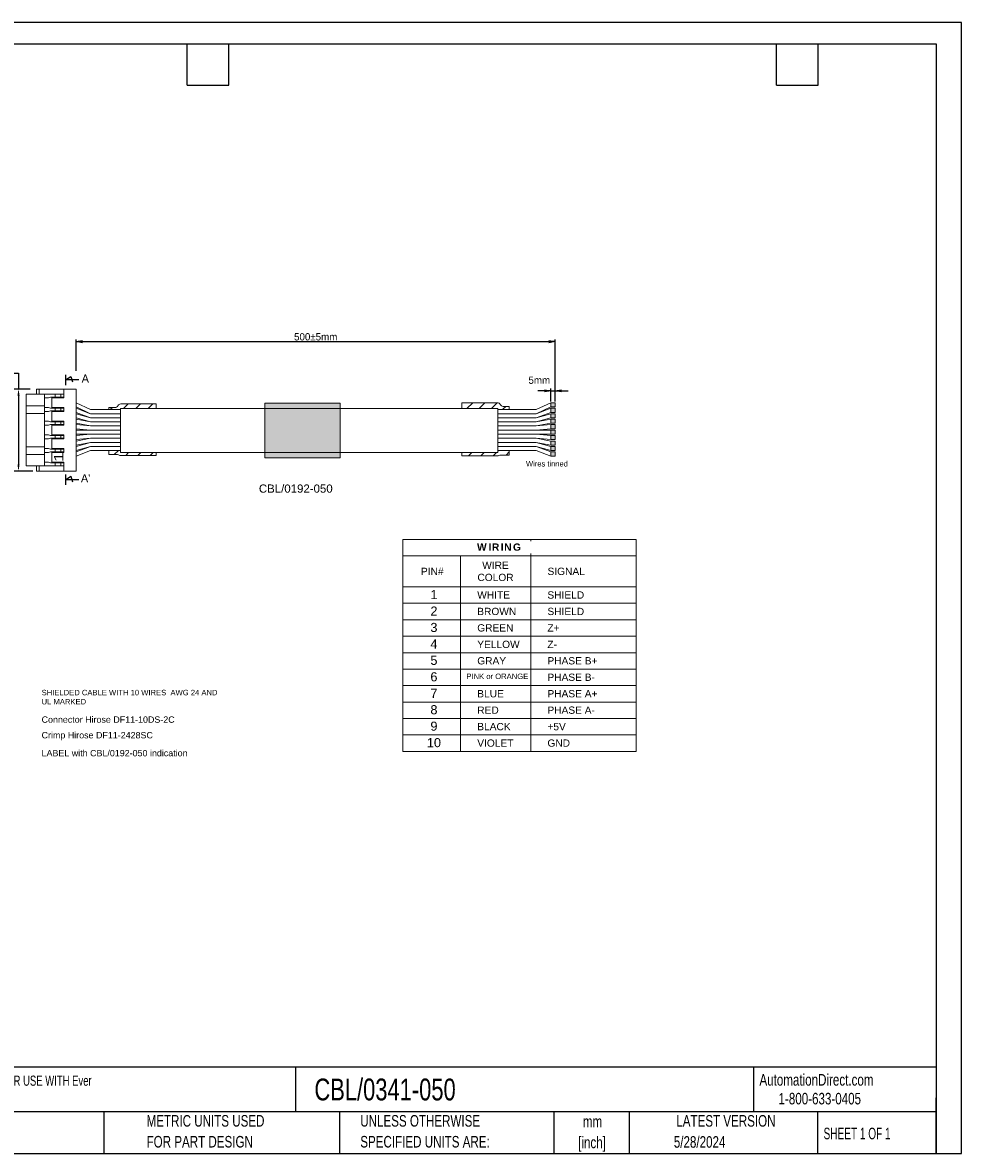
# Model space of a CAD drawing. Header units: inches. Extents: x 0 to 814, y 0 to 621.
# Tile 2 of 2: x 298 to 814, y 0 to 621. Entities that reach past the tile are written whole.
import ezdxf

# ---------------------------------------------------------------- set-up
doc = ezdxf.new("R2010")
doc.units = ezdxf.units.IN
doc.header["$LTSCALE"] = 10
doc.header["$MEASUREMENT"] = 0
doc.layers.add('SLD-0', color=179, linetype='Continuous')
doc.layers.add('TEXT', color=140, linetype='Continuous')
doc.styles.add('SLDTEXTSTYLE0', font='TXT', dxfattribs={"width": 0.75})
doc.styles.add('SLDTEXTSTYLE1', font='TXT', dxfattribs={"width": 0.65})
doc.dimstyles.new('\\M+5B8B1\\M+5B1BE ISO-25', dxfattribs={"dimtxt": 2.5, "dimasz": 2.5, "dimexe": 1.25, "dimexo": 0.625, "dimtad": 1, "dimdsep": 46, "dimtxsty": 'Standard', "dimblk": 'OPEN', "dimcen": 2.5, "dimclrd": 256, "dimclre": 256, "dimclrt": 256, "dimaunit": 1, "dimadec": 1, "dimazin": 0, "dimtp": 0.2, "dimtm": 0.2, "dimtfac": 1, "dimtmove": 1, "dimatfit": 3, "dimldrblk": 'OPEN', "dimfxl": 0, "dimtolj": 1, "dimlwd": -1, "dimarcsym": 0})
doc.dimstyles.get("Standard").update_dxf_attribs({"dimtxt": 6, "dimasz": 6.5, "dimexe": 2.5, "dimexo": 3.5, "dimgap": 1.25, "dimtad": 0, "dimtih": 1, "dimtoh": 1, "dimdec": 1, "dimzin": 0, "dimdsep": 46, "dimtxsty": 'Standard', "dimcen": 0, "dimadec": 0, "dimazin": 0, "dimtfac": 1, "dimtdec": 1, "dimtofl": 0, "dimtmove": 0, "dimatfit": 3, "dimfxl": 0, "dimtolj": 1, "dimtzin": 0, "dimarcsym": 0})
pattern_1 = [(45, (130.4597, 64.6424), (-3.367596, 3.367596), [])]

# ---------------------------------------------------------------- blocks, each defined once
blk = doc.blocks.new('SW_NOTE_0_1')
at = {"layer": 'TEXT', "color": 0, "char_height": 6.35, "attachment_point": 2, "style": 'SLDTEXTSTYLE0'}
for s, insert in [('mm', (8.53, 8.19)), ('[inch]', (8.28, -3.28))]:
    blk.add_mtext(s, dxfattribs=dict(at, insert=insert))
blk = doc.blocks.new('SW_NOTE_0_2')
at = {"layer": 'TEXT', "color": 0, "char_height": 6.35, "attachment_point": 1, "style": 'SLDTEXTSTYLE0'}
for s, insert in [('UNLESS OTHERWISE', (0, 8.19)), ('SPECIFIED UNITS ARE:', (0, -3.28))]:
    blk.add_mtext(s, dxfattribs=dict(at, insert=insert))
blk = doc.blocks.new('SW_NOTE_0_3')
at = {"layer": 'TEXT', "color": 0, "char_height": 6.35, "attachment_point": 1, "style": 'SLDTEXTSTYLE0'}
for s, insert in [('PART DIMENSIONS MAY DIFFER SLIGHTLY', (0, 8.19)), ("DUE TO MANUFACTURER'S VARIANCES", (0, -3.28))]:
    blk.add_mtext(s, dxfattribs=dict(at, insert=insert))
blk = doc.blocks.new('SW_NOTE_0_6')
at = {"layer": 'TEXT', "color": 0, "char_height": 6.35, "attachment_point": 1, "style": 'SLDTEXTSTYLE0'}
for s, insert in [('METRIC UNITS USED', (0, 8.19)), ('FOR PART DESIGN', (0, -3.28))]:
    blk.add_mtext(s, dxfattribs=dict(at, insert=insert))
blk = doc.blocks.new('*D33')
at = {"color": 0, "lineweight": -2}
for p, q in [((292.54, 428.62), (296.04, 428.62)), ((296.04, 428.62), (296.04, 419.83)), ((302.44, 419.83), (293.54, 419.83)), ((296.04, 416.33), (296.04, 378.33)), ((303.94, 374.83), (293.54, 374.83))]:
    blk.add_line(p, q, dxfattribs=at)
at = {"color": 0}
for points in [[(295.45, 416.33), (296.62, 416.33), (296.04, 419.83)], [(295.45, 378.33), (296.62, 378.33), (296.04, 374.83)]]:
    blk.add_solid(points, dxfattribs=at)
at = {"layer": 'DEFPOINTS', "color": 0}
for p in [(305.94, 419.83), (296.04, 374.83), (307.44, 374.83)]:
    blk.add_point(p, dxfattribs=at)
at = {"color": 0, "lineweight": 15, "char_height": 3, "attachment_point": 5}
for s, insert in [('\\A1;45.0', (285.29, 431.37)), ('\\A1;[1.77]', (285.29, 425.87))]:
    blk.add_mtext(s, dxfattribs=dict(at, insert=insert))
blk = doc.blocks.new('_OPEN')
at = {"color": 0, "linetype": 'ByBlock'}
for p, q in [((-1, 0.17), (0, 0)), ((0, 0), (-1, -0.17)), ((0, 0), (-1, 0))]:
    blk.add_line(p, q, dxfattribs=at)
blk = doc.blocks.new('*D36')
at = {"layer": 'DEFPOINTS', "color": 0}
for p in [(590.88, 445.93), (327.69, 429.23), (590.88, 412.33)]:
    blk.add_point(p, dxfattribs=at)
at = {"layer": 'TEXT', "lineweight": -2}
for p, q in [((327.69, 429.86), (327.69, 447.18)), ((590.88, 412.96), (590.88, 447.18))]:
    blk.add_line(p, q, dxfattribs=at)
at = {"layer": 'TEXT'}
blk.add_line((331.19, 445.93), (587.38, 445.93), dxfattribs=at)
at = {"layer": 'TEXT', "xscale": 3.5, "yscale": 3.5, "zscale": 3.5, "rotation": 180}
blk.add_blockref('_OPEN', (327.69, 445.93), dxfattribs=at)
at = {"layer": 'TEXT', "xscale": 3.5, "yscale": 3.5, "zscale": 3.5}
blk.add_blockref('_OPEN', (590.88, 445.93), dxfattribs=at)
at = {"layer": 'TEXT', "lineweight": 15, "insert": (459.29, 448.55), "char_height": 4, "attachment_point": 5}
blk.add_mtext('\\A1;500%%P5mm', dxfattribs=at)
blk = doc.blocks.new('*D35')
at = {"layer": 'DEFPOINTS', "color": 0}
for p in [(590.88, 418.92), (588.38, 412.33), (590.88, 412.33)]:
    blk.add_point(p, dxfattribs=at)
at = {"layer": 'TEXT'}
for p, q in [((584.88, 418.92), (581.38, 418.92)), ((588.38, 418.92), (590.88, 418.92)), ((594.38, 418.92), (597.88, 418.92))]:
    blk.add_line(p, q, dxfattribs=at)
at = {"layer": 'TEXT', "lineweight": -2}
for p, q in [((588.38, 412.96), (588.38, 420.17)), ((590.88, 412.96), (590.88, 420.17))]:
    blk.add_line(p, q, dxfattribs=at)
at = {"layer": 'TEXT', "xscale": 3.5, "yscale": 3.5, "zscale": 3.5}
blk.add_blockref('_OPEN', (588.38, 418.92), dxfattribs=at)
at = {"layer": 'TEXT', "xscale": 3.5, "yscale": 3.5, "zscale": 3.5, "rotation": 180}
blk.add_blockref('_OPEN', (590.88, 418.92), dxfattribs=at)
at = {"layer": 'TEXT', "lineweight": 15, "insert": (582.1, 424.72), "char_height": 4, "attachment_point": 5}
blk.add_mtext('\\A1;5mm', dxfattribs=at)

msp = doc.modelspace()

# ---------------------------------------------------------------- hatches: boundary and pattern name
at = {"lineweight": 15}
h = msp.add_hatch(dxfattribs=at)
h.set_pattern_fill('ANSI31', color=256, scale=1.5, style=0)
h.set_pattern_definition(pattern_1)
h.paths.add_polyline_path([(352.21, 411.71, 0.282787), (350.6, 410.72, -0.282787), (349, 409.74), (345.65, 409.74), (345.65, 408.58), (351.99, 408.58), (351.99, 409.16), (371.66, 409.16), (371.66, 411.71)])
h = msp.add_hatch(color=256, dxfattribs=at)
h.paths.add_polyline_path([(431.32, 412.19), (431.32, 409.16), (472.75, 409.16), (472.75, 412.19)])
h.paths.add_polyline_path([(472.75, 382.13), (472.75, 385.02), (431.32, 385.02), (431.32, 382.13)])
h.paths.add_polyline_path([(431.32, 409.16), (431.32, 385.02), (472.75, 385.02), (472.75, 409.16)])
h = msp.add_hatch(dxfattribs=at)
h.set_pattern_fill('ANSI31', color=256, scale=1.5, style=0)
h.set_pattern_definition(pattern_1)
h.paths.add_polyline_path([(539.61, 385.02), (539.61, 383.15), (559.06, 383.15, 0.129287), (559.94, 383.38, -0.129287), (560.83, 383.62), (565.61, 383.62), (565.61, 386.08), (559.27, 386.08), (559.27, 385.02)])
h.paths.add_polyline_path([(559.27, 409.16), (559.27, 408.58), (563.01, 408.58), (565.61, 408.58), (565.61, 410.37), (562.27, 410.37, -0.282787), (560.66, 411.36, 0.282787), (559.06, 412.34), (539.61, 412.34), (539.61, 409.16)])
h = msp.add_hatch(color=256, dxfattribs=at)
h.paths.add_polyline_path([(590.88, 385.33), (588.38, 385.33), (588.38, 383.08), (590.88, 383.08)])
h.paths.add_polyline_path([(588.38, 398.08), (590.88, 398.08), (590.88, 400.33), (588.38, 400.33)])
h.paths.add_polyline_path([(590.88, 388.33), (588.38, 388.33), (588.38, 386.08), (590.88, 386.08)])
h.paths.add_polyline_path([(590.88, 404.08), (590.88, 406.33), (588.38, 406.33), (588.38, 404.08)])
h.paths.add_polyline_path([(590.88, 401.08), (590.88, 403.33), (588.38, 403.33), (588.38, 401.08)])
h.paths.add_polyline_path([(590.89, 397.33), (588.39, 397.33), (588.39, 395.08), (590.89, 395.08)])
h.paths.add_polyline_path([(590.89, 394.33), (588.39, 394.33), (588.39, 392.08), (590.89, 392.08)])
h.paths.add_polyline_path([(590.88, 391.33), (588.38, 391.33), (588.38, 389.08), (590.88, 389.08)])
h.paths.add_polyline_path([(590.88, 407.08), (590.88, 409.33), (588.38, 409.33), (588.38, 407.08)])
h.paths.add_polyline_path([(590.88, 410.08), (590.88, 412.33), (588.38, 412.33), (588.38, 410.08)])
h = msp.add_hatch(dxfattribs=at)
h.set_pattern_fill('ANSI31', color=256, scale=1.5, style=0)
h.set_pattern_definition(pattern_1)
h.paths.add_polyline_path([(350.44, 383.85, -0.129287), (351.32, 383.62, 0.129287), (352.21, 383.38), (371.66, 383.38), (371.66, 385.02), (351.99, 385.02), (351.99, 386.08), (345.65, 386.08), (345.65, 383.85)])

# ---------------------------------------------------------------- linework, layer by layer
for p, q in [((321.91, 427.68), (321.91, 422.02)), ((321.91, 424.85), (324.74, 426.81)), ((329.1, 424.85), (321.91, 424.85)), ((324.74, 426.81), (325.61, 423.76)), ((321.91, 372.88), (321.91, 367.22)), ((321.91, 370.05), (324.74, 372.01)), ((329.1, 370.05), (321.91, 370.05)), ((324.74, 372.01), (325.61, 368.96))]:
    msp.add_line(p, q)
for p, q in [((300.32, 377.65), (300.32, 417.02)), ((310.26, 417.02), (300.32, 417.02)), ((307.44, 419.83), (305.94, 419.83)), ((305.94, 419.83), (305.94, 417.02)), ((320.94, 419.83), (307.44, 419.83)), ((307.44, 417.02), (307.44, 419.83)), ((310.26, 377.65), (310.26, 417.02)), ((316.26, 417.02), (310.26, 417.02)), ((316.26, 415.33), (316.26, 417.02)), ((319.26, 417.02), (316.26, 417.02)), ((320.94, 417.02), (319.26, 417.02)), ((319.26, 417.02), (319.26, 415.33)), ((327.69, 419.83), (320.94, 419.83)), ((320.94, 414.96), (320.94, 419.83)), ((327.69, 374.83), (327.69, 419.83)), ((310.26, 410.65), (300.32, 410.65)), ((310.26, 414.96), (312.51, 414.96)), ((312.51, 414.96), (313.63, 415.33)), ((313.63, 415.33), (316.26, 415.33)), ((314.38, 414.96), (314.38, 409.71)), ((320.94, 414.96), (314.38, 414.96)), ((319.26, 415.33), (316.26, 415.33)), ((320.94, 415.33), (319.26, 415.33)), ((335.65, 408.58), (327.7, 412.33)), ((335.65, 406.33), (327.7, 410.08)), ((352.21, 411.71), (371.66, 411.71)), ((371.66, 411.71), (371.66, 409.16)), ((559.06, 412.34), (539.61, 412.34)), ((539.61, 412.34), (539.61, 409.16)), ((565.61, 410.37), (562.27, 410.37)), ((580.43, 408.58), (588.38, 412.33)), ((580.43, 406.33), (588.38, 410.08)), ((590.88, 412.33), (588.38, 412.33)), ((588.38, 412.33), (588.38, 410.08)), ((590.88, 410.08), (588.38, 410.08)), ((590.88, 412.33), (590.88, 410.08)), ((310.26, 406.49), (300.32, 406.49)), ((310.26, 409.71), (312.51, 409.71)), ((310.26, 407.46), (312.51, 407.46)), ((312.51, 409.71), (313.63, 409.33)), ((312.51, 407.46), (313.63, 407.83)), ((313.63, 409.33), (316.26, 409.33)), ((313.63, 407.83), (316.26, 407.83)), ((320.94, 409.71), (314.38, 409.71)), ((314.38, 402.21), (314.38, 407.46)), ((320.94, 407.46), (314.38, 407.46)), ((316.26, 407.83), (316.26, 409.33)), ((316.26, 409.33), (319.26, 409.33)), ((316.26, 407.83), (319.26, 407.83)), ((319.26, 407.83), (319.26, 409.33)), ((319.26, 409.33), (320.94, 409.33)), ((319.26, 407.83), (320.94, 407.83)), ((320.94, 409.71), (320.94, 407.46)), ((327.7, 409.33), (335.65, 406.33)), ((327.7, 407.08), (335.65, 404.08)), ((327.7, 406.33), (335.65, 404.08)), ((327.7, 404.08), (335.65, 401.83)), ((335.65, 408.58), (351.99, 408.58)), ((335.65, 406.33), (351.99, 406.33)), ((335.65, 404.08), (351.99, 404.08)), ((345.65, 409.74), (349, 409.74)), ((351.99, 409.16), (559.27, 409.16)), ((351.99, 409.16), (351.99, 385.02)), ((559.27, 409.16), (559.27, 385.02)), ((563.01, 408.58), (559.27, 408.58)), ((559.27, 408.58), (580.43, 408.58)), ((559.27, 406.33), (580.43, 406.33)), ((559.27, 404.08), (580.43, 404.08)), ((588.38, 409.33), (580.43, 406.33)), ((588.38, 407.08), (580.43, 404.08)), ((588.38, 406.33), (580.43, 404.08)), ((588.38, 404.08), (580.43, 401.83)), ((590.88, 409.33), (588.38, 409.33)), ((588.38, 409.33), (588.38, 407.08)), ((590.88, 407.08), (588.38, 407.08)), ((590.88, 406.33), (588.38, 406.33)), ((588.38, 406.33), (588.38, 404.08)), ((590.88, 404.08), (588.38, 404.08)), ((590.88, 409.33), (590.88, 407.08)), ((590.88, 406.33), (590.88, 404.08)), ((310.26, 402.21), (312.51, 402.21)), ((310.26, 399.96), (312.51, 399.96)), ((312.51, 402.21), (313.63, 401.83)), ((312.51, 399.96), (313.63, 400.33)), ((313.63, 401.83), (316.26, 401.83)), ((313.63, 400.33), (316.26, 400.33)), ((320.94, 402.21), (314.38, 402.21)), ((320.94, 399.96), (314.38, 399.96)), ((314.38, 394.71), (314.38, 399.96)), ((316.26, 401.83), (316.26, 400.33)), ((319.26, 401.83), (316.26, 401.83)), ((316.26, 400.33), (319.26, 400.33)), ((319.26, 401.83), (319.26, 400.33)), ((319.26, 401.83), (320.94, 401.83)), ((319.26, 400.33), (320.94, 400.33)), ((320.94, 402.21), (320.94, 399.96)), ((327.7, 403.33), (335.65, 401.83)), ((327.7, 401.08), (335.65, 399.58)), ((327.7, 400.33), (335.65, 399.58)), ((327.7, 398.08), (335.65, 397.33)), ((335.65, 401.83), (351.99, 401.83)), ((335.65, 399.58), (351.99, 399.58)), ((351.99, 402.41), (351.99, 385.02)), ((559.27, 402.41), (559.27, 385.02)), ((559.27, 401.83), (580.43, 401.83)), ((559.27, 399.58), (580.43, 399.58)), ((588.38, 403.33), (580.43, 401.83)), ((588.38, 401.08), (580.43, 399.58)), ((588.38, 400.33), (580.43, 399.58)), ((588.38, 398.08), (580.43, 397.33)), ((590.88, 403.33), (588.38, 403.33)), ((588.38, 403.33), (588.38, 401.08)), ((590.88, 401.08), (588.38, 401.08)), ((590.88, 400.33), (588.38, 400.33)), ((588.38, 400.33), (588.38, 398.08)), ((590.88, 398.08), (588.38, 398.08)), ((590.88, 403.33), (590.88, 401.08)), ((590.88, 400.33), (590.88, 398.08)), ((310.26, 394.71), (312.51, 394.71)), ((310.26, 392.46), (312.51, 392.46)), ((312.51, 394.71), (313.63, 394.33)), ((312.51, 392.46), (313.63, 392.83)), ((313.63, 394.33), (316.26, 394.33)), ((313.63, 392.83), (316.26, 392.83)), ((320.94, 394.71), (314.38, 394.71)), ((320.94, 392.46), (314.38, 392.46)), ((314.38, 387.21), (314.38, 392.46)), ((316.26, 394.33), (319.26, 394.33)), ((316.26, 392.83), (316.26, 394.33)), ((319.26, 392.83), (316.26, 392.83)), ((319.26, 392.83), (319.26, 394.33)), ((319.26, 394.33), (320.94, 394.33)), ((319.26, 392.83), (320.94, 392.83)), ((320.94, 392.46), (320.94, 394.71)), ((327.69, 397.33), (335.65, 397.33)), ((327.69, 395.08), (335.65, 395.08)), ((327.69, 394.33), (335.65, 395.08)), ((327.69, 392.08), (335.65, 392.83)), ((327.71, 391.33), (335.65, 392.83)), ((335.65, 397.33), (351.99, 397.33)), ((335.65, 395.08), (351.99, 395.08)), ((335.65, 392.83), (351.99, 392.83)), ((559.27, 397.33), (580.43, 397.33)), ((559.27, 395.08), (580.43, 395.08)), ((559.27, 392.83), (580.43, 392.83)), ((588.39, 397.33), (580.43, 397.33)), ((588.39, 395.08), (580.43, 395.08)), ((588.39, 394.33), (580.43, 395.08)), ((588.39, 392.08), (580.43, 392.83)), ((588.38, 391.33), (580.43, 392.83)), ((590.89, 397.33), (588.39, 397.33)), ((588.39, 397.33), (588.39, 395.08)), ((590.89, 395.08), (588.39, 395.08)), ((590.89, 394.33), (588.39, 394.33)), ((588.39, 394.33), (588.39, 392.08)), ((590.89, 392.08), (588.39, 392.08)), ((590.89, 397.33), (590.89, 395.08)), ((590.89, 394.33), (590.89, 392.08)), ((310.26, 388.15), (300.32, 388.15)), ((310.26, 387.21), (312.51, 387.21)), ((312.51, 387.21), (313.63, 386.83)), ((312.51, 384.96), (313.63, 385.33)), ((313.63, 386.83), (316.26, 386.83)), ((313.63, 385.33), (316.26, 385.33)), ((320.94, 387.21), (314.38, 387.21)), ((316.26, 386.83), (319.26, 386.83)), ((316.26, 386.83), (316.26, 385.33)), ((316.26, 385.33), (319.26, 385.33)), ((319.26, 386.83), (320.94, 386.83)), ((319.26, 386.83), (319.26, 385.33)), ((319.26, 385.33), (320.94, 385.33)), ((320.94, 384.96), (320.94, 387.21)), ((327.71, 389.08), (335.65, 390.58)), ((335.65, 390.58), (327.71, 388.33)), ((327.71, 386.08), (335.65, 388.33)), ((327.71, 385.33), (335.65, 388.33)), ((335.65, 386.08), (327.71, 383.08)), ((335.65, 390.58), (351.99, 390.58)), ((335.65, 388.33), (351.99, 388.33)), ((335.65, 386.08), (351.99, 386.08)), ((559.27, 390.58), (580.43, 390.58)), ((559.27, 388.33), (580.43, 388.33)), ((559.27, 386.08), (580.43, 386.08)), ((588.38, 389.08), (580.43, 390.58)), ((580.43, 390.58), (588.38, 388.33)), ((588.38, 386.08), (580.43, 388.33)), ((588.38, 385.33), (580.43, 388.33)), ((580.43, 386.08), (588.38, 383.08)), ((590.88, 391.33), (588.38, 391.33)), ((588.38, 391.33), (588.38, 389.08)), ((590.88, 389.08), (588.38, 389.08)), ((590.88, 388.33), (588.38, 388.33)), ((588.38, 388.33), (588.38, 386.08)), ((588.38, 388.33), (588.38, 386.08)), ((590.88, 386.08), (588.38, 386.08)), ((590.88, 385.33), (588.38, 385.33)), ((588.38, 385.33), (588.38, 383.08)), ((590.88, 391.33), (590.88, 389.08)), ((590.88, 388.33), (590.88, 386.08)), ((590.88, 385.33), (590.88, 383.08)), ((310.26, 383.99), (300.32, 383.99)), ((310.26, 384.96), (312.51, 384.96)), ((310.26, 379.71), (312.51, 379.71)), ((312.51, 379.71), (313.63, 379.33)), ((313.63, 379.33), (316.26, 379.33)), ((320.94, 384.96), (314.38, 384.96)), ((314.38, 379.71), (314.38, 384.96)), ((320.94, 379.71), (314.38, 379.71)), ((316.26, 379.33), (316.26, 377.65)), ((319.26, 379.33), (316.26, 379.33)), ((320.94, 379.33), (319.26, 379.33)), ((319.26, 377.65), (319.26, 379.33)), ((320.94, 379.71), (320.94, 374.83)), ((351.99, 385.02), (559.27, 385.02)), ((590.88, 383.08), (588.38, 383.08)), ((310.26, 377.65), (300.32, 377.65)), ((305.94, 377.65), (305.94, 374.83)), ((307.44, 374.83), (305.94, 374.83)), ((307.44, 377.65), (307.44, 374.83)), ((320.94, 374.83), (307.44, 374.83)), ((316.26, 377.65), (310.26, 377.65)), ((319.26, 377.65), (316.26, 377.65)), ((320.94, 377.65), (319.26, 377.65)), ((327.69, 374.83), (320.94, 374.83))]:
    msp.add_line(p, q, dxfattribs=at)
msp.add_lwpolyline([(431.32, 412.19), (472.75, 412.19), (472.75, 382.13), (431.32, 382.13)], close=True, dxfattribs=at)
for points in [[(565.61, 408.58), (565.61, 410.37)], [(345.65, 408.58), (345.65, 409.74)], [(345.65, 383.85), (345.65, 386.08)], [(565.61, 383.62), (565.61, 386.08)]]:
    msp.add_lwpolyline(points, dxfattribs=at)
for points in [[(371.66, 385.02), (371.66, 383.38), (352.21, 383.38, -0.129287), (351.32, 383.62, 0.129287), (350.44, 383.85), (345.65, 383.85)], [(539.61, 385.02), (539.61, 383.15), (559.06, 383.15, 0.129287), (559.94, 383.38, -0.129287), (560.83, 383.62), (565.61, 383.62)]]:
    msp.add_lwpolyline(points, format="xyb", dxfattribs=at)
for centre, start, end in [((349, 411.54), 270, 333.16077), ((352.21, 409.91), 90, 153.16077), ((559.06, 410.54), 26.83923, 90), ((562.27, 412.17), 206.83923, 270)]:
    msp.add_arc(centre, 1.8, start, end, dxfattribs=at)
at = {"layer": 'DEFPOINTS'}
msp.add_lwpolyline([(0, 0), (813.96, 0), (813.96, 621.17), (0, 621.17)], close=True, dxfattribs=at)
at = {"layer": 'TEXT'}
for p, q in [((0, 609.6), (800.1, 609.6)), ((388.62, 586.74), (388.62, 609.6)), ((411.48, 586.74), (411.48, 609.6)), ((712.47, 586.74), (712.47, 609.6)), ((735.33, 586.74), (735.33, 609.6)), ((800.1, 609.6), (800.1, 0)), ((388.62, 586.74), (411.48, 586.74)), ((712.47, 586.74), (735.33, 586.74)), ((800.1, 47.33), (0, 47.33)), ((448.23, 47.33), (448.23, 22.86)), ((699.68, 47.33), (699.68, 22.86)), ((800.1, 0), (800.1, 30.48)), ((800.1, 22.86), (0, 22.86)), ((342.89, 22.86), (342.89, 0)), ((472.29, 22.86), (472.29, 0)), ((590.02, 22.86), (590.02, 0)), ((631.39, 22.86), (631.39, 0)), ((735, 22.86), (735, 0)), ((0, 0), (800.1, 0))]:
    msp.add_line(p, q, dxfattribs=at)
at = {"layer": 'TEXT', "lineweight": 15}
for p, q in [((507.23, 220.83), (507.23, 337.25)), ((507.23, 337.25), (635.37, 337.25)), ((577.45, 337.25), (577.45, 336.39)), ((635.37, 337.25), (635.37, 220.83)), ((577.45, 329.59), (577.45, 220.83)), ((507.23, 328.21), (537.85, 328.21)), ((537.85, 328.21), (635.37, 328.21)), ((538.91, 328.21), (538.91, 220.83)), ((507.23, 311.21), (635.37, 311.21)), ((507.23, 302.18), (635.37, 302.18)), ((507.23, 293.14), (635.37, 293.14)), ((507.23, 284.1), (635.37, 284.1)), ((507.23, 275.06), (635.37, 275.06)), ((507.23, 266.02), (635.37, 266.02)), ((507.23, 256.98), (635.37, 256.98)), ((507.23, 247.95), (635.37, 247.95)), ((507.23, 238.91), (635.37, 238.91)), ((507.23, 229.87), (635.37, 229.87)), ((507.23, 220.83), (635.37, 220.83))]:
    msp.add_line(p, q, dxfattribs=at)

# ---------------------------------------------------------------- block references
at = {"layer": 'TEXT'}
for name, p in [('SW_NOTE_0_3', (146.31, 12.86)), ('SW_NOTE_0_6', (366.39, 12.86)), ('SW_NOTE_0_2', (483.77, 12.86)), ('SW_NOTE_0_1', (602.81, 12.47))]:
    msp.add_blockref(name, p, dxfattribs=at)

# ---------------------------------------------------------------- texts
at = {"lineweight": 15, "width": 1.5}
msp.add_text('1', height=5, rotation=90, dxfattribs=at).set_placement((320.59, 379.77))
at = {"lineweight": 15, "insert": (428.07, 367.45), "char_height": 4.5, "width": 37.4796, "attachment_point": 1}
msp.add_mtext('\\fArial|b0|i0;CBL/0192-050', dxfattribs=at)
at = {"layer": 'SLD-0', "color": 0, "char_height": 6.35, "attachment_point": 1, "style": 'SLDTEXTSTYLE0'}
for s, insert in [('AutomationDirect.com', (703.03, 43.58)), ('1-800-633-0405', (713.52, 33.26))]:
    msp.add_mtext(s, dxfattribs=dict(at, insert=insert))
at = {"layer": 'TEXT', "char_height": 4.5, "attachment_point": 1}
for s, insert in [('A', (330.72, 427.91)), ("A'", (330.31, 373.07))]:
    msp.add_mtext_dynamic_manual_height_columns(s, width=11.7917, gutter_width=42.33, heights=[0], dxfattribs=dict(at, insert=insert))
at = {"layer": 'TEXT', "lineweight": 15, "insert": (574.79, 380.33), "char_height": 3, "attachment_point": 1}
msp.add_mtext('Wires tinned', dxfattribs=at)
at = {"layer": 'TEXT', "lineweight": 15}
for s, insert, char_height, width, attachment_point in [('\\fArial|b1|i0;\\T1.200000;WIRING', (547.92, 335.06), 4, 50, 1), ('\\fArial|b0|i0;WIRE\\PCOLOR', (558.05, 319.71), 4, 41.7826, 5), ('{\\fArial|b0|i0|c0|p34;     PIN#}', (519.43, 319.71), 4, 39.4386, 5), ('{\\fArial|b0|i0|c0|p34;SIGNAL}', (596.88, 319.71), 4, 39.4386, 5), ('\\fArial|b0|i0;1', (524.23, 306.95), 5, 25.2285, 5), ('\\fArial|b0|i0;WHITE', (548.03, 308.75), 4, 29.419, 1), ('{\\fArial|b0|i0|c0|p34;SHIELD}', (586.57, 308.75), 4, 29.419, 1), ('\\fArial|b0|i0;2', (524.23, 297.91), 5, 25.2285, 5), ('\\fArial|b0|i0;BROWN', (548.03, 299.71), 4, 29.419, 1), ('{\\fArial|b0|i0|c0|p34;SHIELD}', (586.57, 299.71), 4, 29.419, 1), ('\\fArial|b0|i0;3', (524.23, 288.87), 5, 25.2285, 5), ('\\fArial|b0|i0;GREEN', (548.03, 290.67), 4, 29.419, 1), ('{\\fArial|b0|i0|c0|p34;Z+}', (586.57, 290.67), 4, 29.419, 1), ('\\fArial|b0|i0;4', (524.23, 279.83), 5, 25.2285, 5), ('\\fArial|b0|i0;YELLOW', (548.03, 281.63), 4, 29.419, 1), ('{\\fArial|b0|i0|c0|p34;Z-}', (586.57, 281.63), 4, 29.419, 1), ('\\fArial|b0|i0;5', (524.23, 270.8), 5, 25.2285, 5), ('\\fArial|b0|i0;GRAY', (548.03, 272.6), 4, 29.419, 1), ('{\\fArial|b0|i0|c0|p34;PHASE B+}', (586.57, 272.6), 4, 29.419, 1), ('\\fArial|b0|i0;6', (524.23, 261.76), 5, 25.2285, 5), ('\\fArial|b0|i0;PINK or ORANGE', (542.06, 263.56), 3, 50.7583, 1), ('{\\fArial|b0|i0|c0|p34;PHASE B-}', (586.57, 263.56), 4, 29.419, 1), ('{\\fArial|b0|i0;SHIELDED CABLE WITH 10 WIRES  AWG 24 AND UL MARKED}\\P  ', (308.72, 254.64), 3, 101.9497, 1), ('\\fArial|b0|i0;7', (524.23, 252.72), 5, 25.2285, 5), ('\\fArial|b0|i0;BLUE', (548.03, 254.52), 4, 29.419, 1), ('{\\fArial|b0|i0|c0|p34;PHASE A+}', (586.57, 254.52), 4, 29.419, 1), ('\\fArial|b0|i0;8', (524.23, 243.68), 5, 25.2285, 5), ('\\fArial|b0|i0;RED', (548.03, 245.48), 4, 29.419, 1), ('{\\fArial|b0|i0|c0|p34;PHASE A-}', (586.57, 245.48), 4, 29.419, 1), ('\\fArial|b0|i0;Connector Hirose DF11-10DS-2C', (308.72, 240.05), 3.5, 101.9497, 1), ('\\fArial|b0|i0;9', (524.23, 234.64), 5, 25.2285, 5), ('\\fArial|b0|i0;BLACK', (548.03, 236.44), 4, 29.419, 1), ('{\\fArial|b0|i0|c0|p34;+5V}', (586.57, 236.44), 4, 29.419, 1), ('\\fArial|b0|i0;Crimp Hirose DF11-2428SC', (308.72, 231.47), 3.5, 101.9497, 1), ('\\fArial|b0|i0;10', (524.23, 225.6), 5, 25.2285, 5), ('\\fArial|b0|i0;VIOLET', (548.03, 227.4), 4, 29.419, 1), ('{\\fArial|b0|i0|c0|p34;GND}', (586.57, 227.4), 4, 29.419, 1), ('{\\fArial|b0|i0;LABEL with CBL/0192-050 indication}\\P  ', (308.72, 221.63), 3.5, 101.9497, 1)]:
    msp.add_mtext(s, dxfattribs=dict(at, insert=insert, char_height=char_height, width=width, attachment_point=attachment_point))
at = {"layer": 'TEXT'}
for s, insert, char_height, attachment_point, style in [('{\\W0.7;Ever Motion Solutions ENCODER FEEDBACK CABLE, 10-PIN CONNECTOR TO PIGTAIL, 1.6ft/0.5m CABLE LENGTH, FOR USE WITH Ever\\PMotion Solutions LW4, SW4, AND SW3D SERIES MICROSTEPPING DRIVES}', (5.31, 42.73), 5.57052, 1, 'SLDTEXTSTYLE0'), ('CBL/0341-050', (458.57, 41.1), 12, 1, 'SLDTEXTSTYLE0'), ('LATEST VERSION', (684.61, 21.04), 6.35, 2, 'SLDTEXTSTYLE0'), ('SHEET 1 OF 1', (738.27, 14.1), 6.35, 1, 'SLDTEXTSTYLE1'), ('5/28/2024', (670.17, 9.46), 6.35, 2, 'SLDTEXTSTYLE0')]:
    msp.add_mtext(s, dxfattribs=dict(at, insert=insert, char_height=char_height, attachment_point=attachment_point, style=style))

# ---------------------------------------------------------------- dimensions: what is measured, and where the dimension line sits
at = {"lineweight": 15}
dim = msp.add_linear_dim(base=(296.04, 374.83), p1=(305.94, 419.83), p2=(307.44, 374.83), angle=90, dimstyle='Standard', override={"dimtxt": 3, "dimasz": 3.5, "dimpost": '\\X', "dimtmove": 1}, dxfattribs=at)
dim.commit()
dim.dimension.update_dxf_attribs({"geometry": '*D33', "text_midpoint": (289.03, 428.62), "dimtype": 160})
at = {"layer": 'TEXT', "lineweight": 15}
dim = msp.add_linear_dim(base=(590.88, 445.93), p1=(327.69, 429.23), p2=(590.88, 412.33), text='500%%P5mm', dimstyle='\\M+5B8B1\\M+5B1BE ISO-25', override={"dimtxt": 4, "dimasz": 3.5, "dimdec": 0, "dimtol": 1, "dimlim": 0, "dimtp": 10, "dimtm": 10, "dimtdec": 0}, dxfattribs=at)
dim.commit()
dim.dimension.update_dxf_attribs({"geometry": '*D36', "text_midpoint": (459.29, 448.55)})
dim = msp.add_linear_dim(base=(590.88, 418.92), p1=(588.38, 412.33), p2=(590.88, 412.33), text='5mm', dimstyle='\\M+5B8B1\\M+5B1BE ISO-25', override={"dimtxt": 4, "dimasz": 3.5, "dimdec": 0, "dimtol": 1, "dimlim": 0, "dimtp": 10, "dimtm": 10, "dimtdec": 0}, dxfattribs=at)
dim.commit()
dim.dimension.update_dxf_attribs({"geometry": '*D35', "text_midpoint": (582.1, 422.09), "dimtype": 160})

doc.saveas('drawing.dxf')
